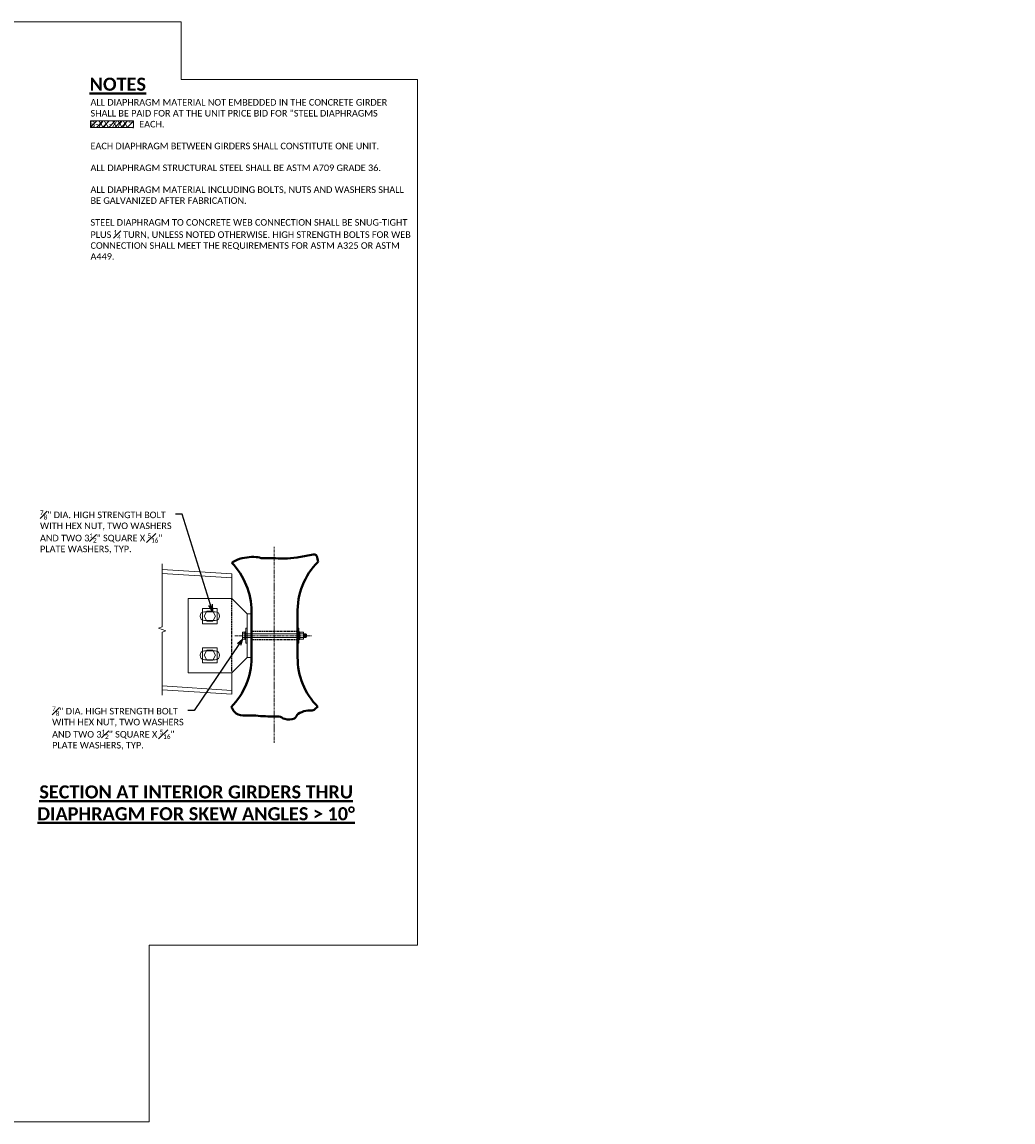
# Model space of a CAD drawing. Extents: x -2 to 1027, y 1 to 253.
# Tile 5 of 5: x 286 to 513, y 1 to 253. Entities that reach past the tile are written whole.
import ezdxf
from ezdxf import colors
from ezdxf.entities.mleader import LeaderData, LeaderLine
from ezdxf.math import Vec2, Vec3

# ---------------------------------------------------------------- set-up
doc = ezdxf.new("R2010")
doc.units = 0
doc.header["$MEASUREMENT"] = 0
doc.linetypes.add('Wisdot2', pattern=[0.125, 0.0625, -0.0625])
doc.linetypes.add('Wisdot4', pattern=[0.28125, 0.125, -0.0625, 0.03125, -0.0625])
for name, color, linetype, lineweight in [('B_ANNO_BREAK', 7, 'Continuous', 18), ('B_ANNO_DIM', 7, 'Continuous', 18), ('B_ANNO_TEXT', 7, 'Continuous', 18), ('B_ANNO_TEXT_TITLE', 7, 'Continuous', 40), ('B_CNTR', 1, 'Wisdot4', 18), ('B_CNTR_GIRD', 2, 'Wisdot4', 18), ('B_CONC_GIRD', 50, 'Continuous', 40), ('B_DETAIL_HIDDEN', 7, 'Wisdot2', 25), ('B_STEEL', 92, 'Continuous', 18), ('B_STEEL_BOLT', 3, 'Continuous', 18), ('B_STEEL_DIAPH', 96, 'Continuous', 18)]:
    doc.layers.add(name, color=color, linetype=linetype, lineweight=lineweight)
doc.layers.add('B_ANNO_DESIGN_NOTES', color=1, linetype='Continuous', lineweight=18, true_color=0xff0000)
doc.layers.add('B_ANNO_NOPLOT', color=47, linetype='Continuous', lineweight=18, plot=False)
doc.styles.add('Annotative', font='calibri.ttf', dxfattribs={"height": 0.0625})
doc.styles.get("Standard").update_dxf_attribs({"font": 'calibri.ttf'})
doc.styles.add('Title', font='calibrib.ttf', dxfattribs={"height": 0.125})

# ---------------------------------------------------------------- blocks, each defined once
blk = doc.blocks.new('_Open30')
at = {"color": 0, "linetype": 'ByBlock', "lineweight": -2}
for p, q in [((-1, 0.27), (0, 0)), ((0, 0), (-1, -0.27)), ((0, 0), (-1, 0))]:
    blk.add_line(p, q, dxfattribs=at)
blk = doc.blocks.new('plate')
at = {"layer": 'B_STEEL'}
blk.add_lwpolyline([(0.5, 2.5), (2.25, 4.25), (7.26, 4.25), (7.26, -4.25), (2.25, -4.25), (0.5, -2.5)], dxfattribs=at)
for points in [[(4.14, 2.75), (5.39, 2.75, -1), (5.39, 1.75), (4.14, 1.75, -1)], [(4.14, -1.75), (5.39, -1.75, -1), (5.39, -2.75), (4.14, -2.75, -1)]]:
    blk.add_lwpolyline(points, format="xyb", close=True, dxfattribs=at)
blk.add_lwpolyline([(0, 2.5), (0, -2.5), (0.5, -2.5), (0.5, 2.5)], close=True, dxfattribs=at)
blk = doc.blocks.new('36WNUT')
at = {"layer": 'B_STEEL_BOLT', "flags": 128}
blk.add_lwpolyline([(1.69, 1.75), (-1.69, 1.75), (-1.69, -1.75), (1.69, -1.75), (1.69, 1.75)], dxfattribs=at)
at = {"layer": 'B_STEEL_BOLT'}
blk.add_lwpolyline([(0.66, 1.14), (-0.66, 1.14), (-1.31, 0), (-0.66, -1.14), (0.66, -1.14), (1.31, 0)], close=True, dxfattribs=at)

msp = doc.modelspace()

# ---------------------------------------------------------------- hatches: boundary and pattern name
at = {"layer": 'B_ANNO_DESIGN_NOTES'}
h = msp.add_hatch(dxfattribs=at)
h.set_pattern_fill('ANSI31', color=256, scale=8)
h.set_pattern_definition([(45, (306.3632, 229.8992), (-0.7071, 0.7071), [])])
h.paths.add_polyline_path([(301.4325, 230.6527), (301.4325, 229.1457), (311.2939, 229.1457), (311.2939, 230.6527)])
at = {"layer": 'B_STEEL_BOLT'}
h = msp.add_hatch(dxfattribs=at)
h.set_pattern_fill('ANSI31', color=256, scale=0.75, angle=230)
h.set_pattern_definition([(275, (350.60199, 112.71812), (0.093393, 0.008171), [])])
h.paths.add_polyline_path([(350.2582, 112.2806), (350.7683, 112.2806), (350.8933, 112.3431), (350.8933, 113.0931), (350.7683, 113.1556), (350.2582, 113.1556)])

# ---------------------------------------------------------------- linework, layer by layer
at = {"layer": 'B_ANNO_BREAK', "flags": 128}
msp.add_lwpolyline([(317.8643, 99.0818), (317.8643, 113.496), (318.7229, 113.8085), (317.0057, 114.4335), (317.8643, 114.746), (317.8643, 129.1603)], dxfattribs=at)
at = {"layer": 'B_ANNO_DESIGN_NOTES'}
msp.add_lwpolyline([(301.4325, 230.6527), (301.4325, 229.1457), (311.2939, 229.1457), (311.2939, 230.6527)], close=True, dxfattribs=at)
at = {"layer": 'B_ANNO_NOPLOT', "elevation": -0.8422, "flags": 128}
msp.add_lwpolyline([(-1.6856, 1.3057), (-1.6856, 253.3057), (322.2421, 253.3057), (322.2421, 240.1609), (376.3144, 240.1609), (376.3144, 41.8053), (314.8852, 41.8053), (314.8852, 1.3057)], close=True, dxfattribs=at)
at = {"layer": 'B_CNTR'}
msp.add_line((334.5316, 112.7181), (352.0638, 112.7181), dxfattribs=at)
at = {"layer": 'B_CNTR_GIRD'}
msp.add_line((343.5263, 133.0697), (343.5263, 88.156), dxfattribs=at)
at = {"layer": 'B_CONC_GIRD'}
for points in [[(333.6853, 96.3731, 0.1974518), (338.3017, 107.6185), (338.3017, 118.296, 0.19474975), (333.7876, 129.4333)], [(353.5707, 129.661, 0.20778803), (348.8833, 117.7655), (348.8833, 107.7671, 0.2000473), (353.4956, 96.4143)]]:
    msp.add_lwpolyline(points, format="xyb", dxfattribs=at)
for points, knots in [([(333.7876, 129.4333), (334.2116, 129.6594), (334.6355, 129.8855), (335.0594, 130.1116), (335.7359, 130.4724), (336.533, 130.545), (337.2964, 130.6464), (337.9812, 130.7373), (338.6761, 130.7838), (339.3573, 130.7377), (339.8945, 130.7013), (340.4199, 130.4828), (340.9617, 130.4703), (341.6787, 130.4537), (342.3969, 130.4842), (343.114, 130.4703), (344.0076, 130.4529), (344.9012, 130.3713), (345.7945, 130.379), (346.7825, 130.3875), (347.7659, 130.5144), (348.7489, 130.6464), (349.3198, 130.723), (349.8861, 130.8205), (350.4511, 130.9138), (350.9923, 131.0031), (351.5252, 131.1749), (352.062, 131.2725), (352.4857, 131.3495), (353.2271, 131.3391), (353.3142, 130.9138), (353.3997, 130.4962), (353.4852, 130.0785), (353.5706, 129.6609)], [0, 0, 0, 0, 0.06803121, 0.06803121, 0.06803121, 0.1765935, 0.1765935, 0.1765935, 0.27396431, 0.27396431, 0.27396431, 0.35073592, 0.35073592, 0.35073592, 0.45232099, 0.45232099, 0.45232099, 0.57891395, 0.57891395, 0.57891395, 0.71893253, 0.71893253, 0.71893253, 0.80026236, 0.80026236, 0.80026236, 0.87815945, 0.87815945, 0.87815945, 0.93964068, 0.93964068, 0.93964068, 1, 1, 1, 1]), ([(333.6853, 96.3731), (333.913, 96.0017), (334.1555, 95.6302), (334.398, 95.2588), (334.786, 94.6645), (335.6584, 94.4909), (336.3676, 94.4501), (337.1736, 94.4036), (337.9833, 94.5094), (338.7873, 94.4501), (339.5026, 94.3973), (340.2162, 94.312), (340.933, 94.274), (341.7087, 94.2328), (342.4851, 94.21), (343.2613, 94.1827), (343.7088, 94.1669), (344.1573, 94.1971), (344.6048, 94.1827), (345.0852, 94.1671), (345.4907, 93.7556), (345.9418, 93.6413), (346.6419, 93.464), (347.4869, 93.4228), (348.1788, 93.7326), (348.5948, 93.919), (348.5916, 94.5939), (348.9875, 94.8088), (349.5538, 95.1162), (350.1533, 95.3619), (350.7745, 95.5262), (351.3842, 95.6874), (352.1542, 95.3666), (352.6507, 95.7544), (352.9323, 95.9744), (353.2139, 96.1943), (353.4956, 96.4143)], [0, 0, 0, 0, 0.06155019, 0.06155019, 0.06155019, 0.16002656, 0.16002656, 0.16002656, 0.27193635, 0.27193635, 0.27193635, 0.37151073, 0.37151073, 0.37151073, 0.47928028, 0.47928028, 0.47928028, 0.54141887, 0.54141887, 0.54141887, 0.60813191, 0.60813191, 0.60813191, 0.71168182, 0.71168182, 0.71168182, 0.7739411, 0.7739411, 0.7739411, 0.86300314, 0.86300314, 0.86300314, 0.95041714, 0.95041714, 0.95041714, 1, 1, 1, 1])]:
    msp.add_open_spline(points, degree=3, knots=knots, dxfattribs=at)
at = {"layer": 'B_DETAIL_HIDDEN'}
for p, q in [((333.8024, 104.433), (333.8024, 121.2165)), ((348.8833, 113.6552), (338.3, 113.6552)), ((348.8833, 111.7964), (338.3, 111.7964))]:
    msp.add_line(p, q, dxfattribs=at)
at = {"layer": 'B_STEEL_BOLT'}
for p, q in [((336.8121, 113.1329), (336.2917, 113.1329)), ((336.8121, 112.303), (336.2917, 112.303)), ((350.2155, 113.1331), (349.4155, 113.1331)), ((350.2155, 112.3031), (349.4155, 112.3031))]:
    msp.add_line(p, q, dxfattribs=at)
for points in [[(336.8121, 113.5479), (336.2917, 113.5479), (336.249, 113.4229), (336.249, 112.013), (336.2917, 111.888), (336.8121, 111.888)], [(336.9891, 113.6091), (336.8121, 113.6091), (336.8121, 111.8271), (336.9891, 111.8271)], [(337.3016, 110.9681), (336.9891, 110.9681), (336.9891, 114.4681), (337.3016, 114.4681)], [(348.8833, 110.9681), (349.1958, 110.9681), (349.1958, 114.4681), (348.8833, 114.4681)], [(349.1958, 113.6091), (349.3728, 113.6091), (349.3728, 111.8271), (349.1958, 111.8271)], [(349.4353, 113.5481), (350.1957, 113.5481), (350.2582, 113.4231), (350.2582, 112.0132), (350.1957, 111.8882), (349.4353, 111.8882), (349.3728, 112.0132), (349.3728, 113.4231)], [(336.8121, 113.1555), (348.8833, 113.1556), (348.8833, 112.2806), (336.8121, 112.2805)], [(350.2582, 113.1556), (350.7683, 113.1556), (350.8933, 113.0931), (350.8933, 112.3431), (350.7683, 112.2806), (350.2582, 112.2806)]]:
    msp.add_lwpolyline(points, close=True, dxfattribs=at)
msp.add_lwpolyline([(348.8833, 112.2806), (348.8833, 113.1556)], dxfattribs=at)
for centre, radius, start, end in [((341.2684, 114.0136), 5.054, 186.711934, 190.035121), ((354.3922, 114.0138), 5.054, 186.711934, 190.035121), ((345.2388, 114.0138), 5.054, 349.964879, 353.288066), ((338.2876, 112.718), 2.0386, 168.255049, 191.744951), ((341.4537, 111.395), 5.2413, 170.023961, 173.228244), ((351.4114, 112.7181), 2.0386, 168.255049, 191.744951), ((354.5775, 111.3952), 5.2413, 170.023961, 173.228244), ((348.2195, 112.7181), 2.0386, 348.255049, 11.744951), ((345.0535, 111.3952), 5.2413, 6.771756, 9.976039)]:
    msp.add_arc(centre, radius, start, end, dxfattribs=at)
at = {"layer": 'B_STEEL_DIAPH'}
for p, q in [((317.8643, 126.9385), (333.8024, 125.9341)), ((317.8643, 101.19), (333.8024, 100.1857))]:
    msp.add_line(p, q, dxfattribs=at)
for points in [[(317.8643, 127.9103), (333.8024, 126.9059), (333.8024, 121.2165)], [(317.8643, 100.3318), (333.8024, 99.3308), (333.8024, 104.2197)]]:
    msp.add_lwpolyline(points, dxfattribs=at)

# ---------------------------------------------------------------- block references
at = {"layer": 'B_ANNO_DIM', "xscale": 2, "yscale": 2, "zscale": 2, "rotation": 180}
msp.add_blockref('plate', (338.3017, 112.7181), dxfattribs=at)
at = {"layer": 'B_STEEL_BOLT'}
for p in [(328.7637, 117.2118), (328.7637, 108.2205)]:
    msp.add_blockref('36WNUT', p, dxfattribs=at)

# ---------------------------------------------------------------- texts
at = {"layer": 'B_ANNO_TEXT', "style": 'Annotative'}
msp.add_text('B-XX-XXX"', height=1.5, dxfattribs=at).set_placement((301.234, 229.1527))
at = {"layer": 'B_ANNO_TEXT', "insert": (301.4325, 235.6527), "char_height": 1.5, "width": 74.456392, "attachment_point": 1, "style": 'Annotative'}
msp.add_mtext('\\A1;ALL DIAPHRAGM MATERIAL NOT EMBEDDED IN THE CONCRETE GIRDER\\PSHALL BE PAID FOR AT THE UNIT PRICE BID FOR "STEEL DIAPHRAGMS\\P                  ,  EACH.\\P \\PEACH DIAPHRAGM BETWEEN GIRDERS SHALL CONSTITUTE ONE UNIT.\\P \\PALL DIAPHRAGM STRUCTURAL STEEL SHALL BE ASTM A709 GRADE 36.\\P\\PALL DIAPHRAGM MATERIAL INCLUDING BOLTS, NUTS AND WASHERS SHALL BE GALVANIZED AFTER FABRICATION.\\P\\PSTEEL DIAPHRAGM TO CONCRETE WEB CONNECTION SHALL BE SNUG-TIGHT PLUS {\\H0.7x;\\S1#4;} TURN, UNLESS NOTED OTHERWISE. HIGH STRENGTH BOLTS FOR WEB CONNECTION SHALL MEET THE REQUIREMENTS FOR ASTM A325 OR ASTM A449.  ', dxfattribs=at)
at = {"layer": 'B_ANNO_TEXT_TITLE', "char_height": 3, "style": 'Title'}
for s, insert, width, attachment_point in [('\\LNOTES\\l', (301.2386, 240.5576), 13.254404, 1), ('{\\LSECTION AT INTERIOR GIRDERS THRU DIAPHRAGM FOR SKEW ANGLES > 10°}', (325.6343, 78.4234), 74.379648, 2)]:
    msp.add_mtext(s, dxfattribs=dict(at, insert=insert, width=width, attachment_point=attachment_point))

# ---------------------------------------------------------------- leaders
at = {"layer": 'B_ANNO_DIM'}
ml = msp.add_multileader_mtext('Standard', dxfattribs=at)
ml.set_content('\\A1;{\\H0.7x;\\S7#8;\\H1.42857x;" DIA. HIGH STRENGTH BOLT\\PWITH HEX NUT, TWO WASHERS \\PAND TWO 3\\H0.7x;\\S1#2;\\H1.42857x;" SQUARE X \\H0.7x;\\S5#16;\\H1.42857x;" \\PPLATE WASHERS, TYP.}', color=256)
ml.set_leader_properties()
ml.set_arrow_properties(name='OPEN30')
ml.build(insert=Vec2(0, 0))
ml.multileader.update_dxf_attribs({"dogleg_length": 0.0625, "arrow_head_size": 1.5, "scale": 24})
ctx = ml.context
ctx.base_point, ctx.scale, ctx.char_height, ctx.arrow_head_size, ctx.landing_gap_size, ctx.plane_origin = Vec3(289.1192, 140.5212), 24, 1.5, 1.5, 0.75, Vec3(332.3613, 155.8917)
notes = []
notes.append((ctx, [(0, (1, 1, 0), (322.4261, 140.5212), (-1, 0), 1.5, [(0, [(329.3838, 118.3478)], 0, [])])]))
ctx.mtext.insert, ctx.mtext.flow_direction = Vec3(289.8692, 141.4385), 5
ml = msp.add_multileader_mtext('Standard', dxfattribs=at)
ml.set_content('\\A1;{\\H0.7x;\\S7#8;}" DIA. HIGH STRENGTH BOLT\\PWITH HEX NUT, TWO WASHERS \\PAND A 3{\\H0.7x;\\S1#2;}" SQUARE X {\\H0.7x;\\S5#16;}" \\PPLATE WASHER ON SLOTTED SIDE, TYP.', color=256)
ml.set_leader_properties()
ml.set_arrow_properties(name='OPEN30')
ml.build(insert=Vec2(0, 0))
ml.multileader.update_dxf_attribs({"dogleg_length": 0.0625, "arrow_head_size": 1.5, "scale": 24})
ctx = ml.context
ctx.base_point, ctx.scale, ctx.char_height, ctx.arrow_head_size, ctx.landing_gap_size, ctx.plane_origin = Vec3(160.0617, 109.4428), 24, 1.5, 1.5, 0.75, Vec3(152.0425, 125.8304)
notes.append((ctx, [(0, (1, 1, 0), (158.5617, 109.4428), (1, 0), 1.5, [(0, [(150.6683, 125.7984)], 0, [])])]))
ctx.mtext.insert, ctx.mtext.width, ctx.mtext.flow_direction = Vec3(160.8117, 110.3601), 30.591287, 5
ml = msp.add_multileader_mtext('Standard', dxfattribs=at)
ml.set_content('\\A1;{\\H0.7x;\\S7#8;\\H1.42857x;" DIA. HIGH STRENGTH BOLT\\PWITH HEX NUT, TWO WASHERS \\PAND TWO 3\\H0.7x;\\S1#2;\\H1.42857x;" SQUARE X \\H0.7x;\\S5#16;\\H1.42857x;" \\PPLATE WASHERS, TYP.}', color=256)
ml.set_leader_properties()
ml.set_arrow_properties(name='OPEN30')
ml.build(insert=Vec2(0, 0))
ml.multileader.update_dxf_attribs({"dogleg_length": 0.0625, "arrow_head_size": 1.5, "scale": 24})
ctx = ml.context
ctx.base_point, ctx.scale, ctx.char_height, ctx.arrow_head_size, ctx.landing_gap_size, ctx.plane_origin = Vec3(291.8931, 95.5567), 24, 1.5, 1.5, 0.75, Vec3(335.1352, 110.9272)
notes.append((ctx, [(0, (1, 1, 0), (325.2, 95.5567), (-1, 0), 1.5, [(0, [(336.2703, 111.9505)], 0, [])])]))
ctx.mtext.insert, ctx.mtext.flow_direction = Vec3(292.6431, 96.474), 5
ml = msp.add_multileader_mtext('Standard', dxfattribs=at)
ml.set_content('\\A1;{\\H0.7x;\\S15#16;}" X 2{\\H0.7x;\\S3#16;}" LONG SLOTTED HOLE TYP.\\P{\\A0;FOR EACH PAIR OF ANGLES ON A GIVEN\\PBEAM FACE, ONE SLOTTED HOLE TO BE\\PVERTICAL AND ONE TO BE HORIZONTAL}', color=256)
ml.set_leader_properties()
ml.set_arrow_properties(name='OPEN30')
ml.build(insert=Vec2(0, 0))
ml.multileader.update_dxf_attribs({"dogleg_length": 0.0625, "arrow_head_size": 1.5, "scale": 24})
ctx = ml.context
ctx.base_point, ctx.scale, ctx.char_height, ctx.arrow_head_size, ctx.landing_gap_size, ctx.plane_origin = Vec3(112.4117, 25.7899), 24, 1.5, 1.5, 0.75, Vec3(122.5521, 43.4242)
notes.append((ctx, [(0, (1, 1, 0), (110.9117, 25.7899), (1, 0), 1.5, [(0, [(122.5521, 43.4242)], 0, [])])]))
ctx.mtext.insert, ctx.mtext.width, ctx.mtext.flow_direction = Vec3(113.1617, 26.5508), 38.086808, 5
ml = msp.add_multileader_mtext('Standard', dxfattribs=at)
ml.set_content('\\A1;{\\H0.7x;\\S15#16;\\H1.42857x;" X 2\\H0.7x;\\S3#16;\\H1.42857x;" LONG SLOTTED HOLE, TYP.}', color=256)
ml.set_leader_properties()
ml.set_arrow_properties(name='OPEN30')
ml.build(insert=Vec2(0, 0))
ml.multileader.update_dxf_attribs({"dogleg_length": 0.0625, "arrow_head_size": 1.5, "scale": 24})
ctx = ml.context
ctx.base_point, ctx.scale, ctx.char_height, ctx.arrow_head_size, ctx.landing_gap_size, ctx.plane_origin = Vec3(187.3425, 20.7958), 24, 1.5, 1.5, 0.75, Vec3(188.3032, 34.5653)
notes.append((ctx, [(0, (1, 1, 0), (185.8425, 20.7958), (1, 0), 1.5, [(0, [(188.3032, 34.5653), (184.3676, 20.7958)], 0, [])])]))
ctx.mtext.insert, ctx.mtext.width, ctx.mtext.flow_direction = Vec3(188.0925, 21.7131), 22.869691, 5
ml = msp.add_multileader_mtext('Standard', dxfattribs=at)
ml.set_content('#4 TIE BARS X 3\'-0"\\PLONG.^I FASTEN TO\\PGIRDER STIRRUPS', color=256)
ml.set_leader_properties()
ml.set_arrow_properties(name='OPEN30')
ml.build(insert=Vec2(0, 0))
ml.multileader.update_dxf_attribs({"text_right_attachment_type": 3, "dogleg_length": 0.0625, "arrow_head_size": 1.5, "scale": 24})
ctx = ml.context
ctx.base_point, ctx.scale, ctx.char_height, ctx.arrow_head_size, ctx.landing_gap_size, ctx.plane_origin = Vec3(8.4654, 29.2833), 24, 1.5, 1.5, 0.75, Vec3(46.6051, 24.2383)
ctx.right_attachment = 3
notes.append((ctx, [(0, (1, 1, 0), (29.4931, 24.2383), (-1, 0), 1.5, [(1, [(46.6051, 24.2383), (39.3319, 24.2383)], 0, [])])]))
ctx.mtext.insert, ctx.mtext.width, ctx.mtext.flow_direction = Vec3(9.2154, 30.0443), 41.079866, 5
for ctx, leaders in notes:
    for number, flags, end, landing, length, lines in leaders:
        leader = LeaderData()
        leader.index, (leader.has_last_leader_line, leader.has_dogleg_vector, leader.attachment_direction) = number, flags
        leader.last_leader_point, leader.dogleg_vector, leader.dogleg_length = Vec3(end), Vec3(landing), length
        for number, points, colour, breaks in lines:
            line = LeaderLine()
            line.index, line.vertices, line.color, line.breaks = number, Vec3.list(points), colors.encode_raw_color(colour), breaks
            leader.lines.append(line)
        ctx.leaders.append(leader)

doc.saveas('drawing.dxf')
